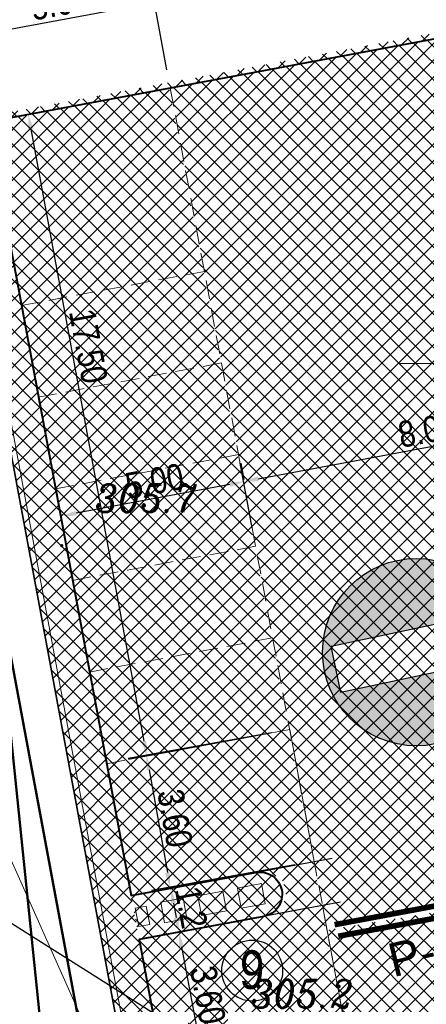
# Model space of a CAD drawing. Extents: x 779 to 3668, y -1329 to 9570.
# Tile 42 of 106: x 2252 to 2262, y -658 to -632. Entities that reach past the tile are written whole.
import ezdxf

# ---------------------------------------------------------------- set-up
doc = ezdxf.new("R2010")
doc.units = 0
for name, pattern in [('ACAD_ISO03W100', [30, 12, -18]), ('CIĄGłA', [0]), ('DASHED', [0.75, 0.5, -0.25])]:
    doc.linetypes.add(name, pattern=pattern)
for name, color, linetype, lineweight in [('219-działka ewidencyjna', 7, 'Continuous', 0), ('_a_obiekty', 250, 'Continuous', 30), ('AGP1_KRAWEZNIKI', 7, 'Continuous', 40), ('AGP1_KRAWEZNIKI NOWE', 7, 'Continuous', 30), ('AGP1_OPISY', 7, 'Continuous', 13), ('RTPW01', 253, 'Continuous', 0), ('Sekcje', 7, 'Continuous', 0), ('zz-legenda', 7, 'Continuous', 13), ('zz-obrzeża', 44, 'Continuous', 35), ('zz-skarpy', 92, 'Continuous', 50), ('zz-wypełnienie-chodniki', 142, 'Continuous', 5), ('zz-wypełnienie-drogi', 52, 'Continuous', 5), ('zz-wypełnienie-inne', 22, 'Continuous', 5)]:
    doc.layers.add(name, color=color, linetype=linetype, lineweight=lineweight)
doc.layers.add('Y-ZNAKI', color=7, linetype='Continuous')
doc.styles.add('ARIAL', font='ARIALN.TTF')
doc.styles.get("Standard").update_dxf_attribs({"font": 'arial.ttf'})
doc.styles.add('Style-ITALIC_1250', font='ITALIC_1250.shx')
doc.dimstyles.new('z1do1', dxfattribs={"dimtxt": 0.7, "dimasz": 0.4, "dimexe": 0.5, "dimexo": 0.5, "dimgap": 0.1, "dimtad": 1, "dimrnd": 0.05, "dimzin": 0, "dimdsep": 46, "dimtxsty": 'ARIAL', "dimcen": 0.09, "dimazin": 0, "dimtfac": 1, "dimtofl": 0, "dimtmove": 0, "dimatfit": 3, "dimfxl": 1, "dimtolj": 1, "dimtzin": 0, "dimarcsym": 0})
pattern_1 = [(45, (535.0041, -882.70357), (-0.224506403, 0.224506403), []), (135, (535.0041, -882.70357), (-0.224506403, -0.224506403), [])]
pattern_2 = [(45, (72.096, -882.70357), (-0.224506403, 0.224506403), []), (135, (72.096, -882.70357), (-0.224506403, -0.224506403), [])]

# ---------------------------------------------------------------- blocks, each defined once
blk = doc.blocks.new('RTPW01')
at = {"layer": 'RTPW01', "linetype": 'Continuous', "lineweight": 13, "true_color": 0x939598}
h = blk.add_hatch(color=252, dxfattribs=at)
edge = h.paths.add_edge_path()
edge.add_arc((0, 0), 0.045, 0, 360)
blk = doc.blocks.new('PZT MDCP podkład')
at = {"layer": '219-działka ewidencyjna', "color": 8, "linetype": 'Continuous', "lineweight": 13, "flags": 128}
blk.add_lwpolyline([(2102.666, 125.666), (2122.376, 81.446)], dxfattribs=at)
at = {"layer": 'Sekcje', "color": 8, "linetype": 'Continuous', "lineweight": 13}
blk.add_line((2123.636, 115.276), (2128.636, 115.276), dxfattribs=at)
at = {"layer": 'RTPW01', "color": 8, "linetype": 'Continuous', "lineweight": 13}
blk.add_blockref('RTPW01', (2114.593, 110.393), dxfattribs=at)
at = {"layer": 'RTPW01', "color": 8, "linetype": 'Continuous', "lineweight": 13, "style": 'Style-ITALIC_1250', "width": 0.9}
for s, p in [('305.7', (2115.493, 111.293)), ('305.2', (2119.668, 97.998))]:
    blk.add_text(s, height=0.75, dxfattribs=at).set_placement(p)
blk = doc.blocks.new('*D1503')
at = {"layer": 'Defpoints', "color": 0, "linetype": 'CIĄGłA', "transparency": 16777216}
for p in [(2257.632, -644.53), (2252.636, -645.016), (2252.718, -645.453)]:
    blk.add_point(p, dxfattribs=at)
at = {"layer": 'zz-legenda', "color": 0, "linetype": 'CIĄGłA', "lineweight": -2, "transparency": 16777216}
for p, q in [((2257.54, -644.039), (2257.458, -643.601)), ((2257.157, -644.167), (2253.029, -644.942)), ((2252.626, -644.962), (2252.544, -644.524))]:
    blk.add_line(p, q, dxfattribs=at)
at = {"layer": 'zz-legenda', "color": 0, "linetype": 'CIĄGłA', "transparency": 16777216}
for points in [[(2257.145, -644.101), (2257.169, -644.232), (2257.55, -644.093)], [(2253.017, -644.876), (2253.041, -645.007), (2252.636, -645.016)]]:
    blk.add_solid(points, dxfattribs=at)
at = {"layer": 'zz-legenda', "color": 0, "linetype": 'CIĄGłA', "lineweight": 5, "transparency": 16777216, "insert": (2255.136, -644.081), "char_height": 0.7, "attachment_point": 5, "rotation": 10.636, "style": 'ARIAL'}
blk.add_mtext('\\A1;5.00', dxfattribs=at)
blk = doc.blocks.new('*D1511')
at = {"layer": 'Defpoints', "color": 0, "transparency": 16777216}
for p in [(2258.763, -650.741), (2259.397, -654.285), (2255.551, -654.973)]:
    blk.add_point(p, dxfattribs=at)
at = {"layer": 'zz-legenda', "color": 0, "lineweight": -2, "transparency": 16777216}
for p, q in [((2258.271, -650.829), (2254.425, -651.517)), ((2254.988, -651.823), (2255.481, -654.579)), ((2258.905, -654.373), (2255.059, -655.061))]:
    blk.add_line(p, q, dxfattribs=at)
at = {"layer": 'zz-legenda', "color": 0, "transparency": 16777216}
for points in [[(2255.053, -651.811), (2254.922, -651.834), (2254.917, -651.429)], [(2255.546, -654.567), (2255.415, -654.591), (2255.551, -654.973)]]:
    blk.add_solid(points, dxfattribs=at)
at = {"layer": 'zz-legenda', "color": 0, "transparency": 16777216, "insert": (2255.685, -653.12), "char_height": 0.7, "attachment_point": 5, "rotation": 280.1407, "style": 'ARIAL'}
blk.add_mtext('\\A1;3.60', dxfattribs=at)
blk = doc.blocks.new('*D1512')
at = {"layer": 'Defpoints', "color": 0, "transparency": 16777216}
for p in [(2259.642, -655.46), (2260.301, -658.999), (2256.448, -659.717)]:
    blk.add_point(p, dxfattribs=at)
at = {"layer": 'zz-legenda', "color": 0, "lineweight": -2, "transparency": 16777216}
for p, q in [((2259.15, -655.551), (2255.297, -656.269)), ((2255.862, -656.571), (2256.375, -659.324)), ((2259.81, -659.091), (2255.957, -659.808))]:
    blk.add_line(p, q, dxfattribs=at)
at = {"layer": 'zz-legenda', "color": 0, "transparency": 16777216}
for points in [[(2255.928, -656.559), (2255.797, -656.583), (2255.789, -656.178)], [(2256.44, -659.311), (2256.309, -659.336), (2256.448, -659.717)]]:
    blk.add_solid(points, dxfattribs=at)
at = {"layer": 'zz-legenda', "color": 0, "transparency": 16777216, "insert": (2256.568, -657.863), "char_height": 0.7, "attachment_point": 5, "rotation": 280.5514, "style": 'ARIAL'}
blk.add_mtext('\\A1;3.60', dxfattribs=at)
blk = doc.blocks.new('*D1513')
at = {"layer": 'Defpoints', "color": 0, "transparency": 16777216}
for p in [(2260.396, -654.106), (2260.614, -655.279), (2255.789, -656.178)]:
    blk.add_point(p, dxfattribs=at)
at = {"layer": 'zz-legenda', "color": 0, "lineweight": -2, "transparency": 16777216}
for p, q in [((2259.904, -654.198), (2255.079, -655.097)), ((2260.123, -655.37), (2255.297, -656.269)), ((2255.644, -655.398), (2255.716, -655.784))]:
    blk.add_line(p, q, dxfattribs=at)
at = {"layer": 'zz-legenda', "color": 0, "transparency": 16777216}
for points in [[(2255.709, -655.386), (2255.578, -655.411), (2255.57, -655.005)], [(2255.781, -655.772), (2255.65, -655.797), (2255.789, -656.178)]]:
    blk.add_solid(points, dxfattribs=at)
at = {"layer": 'zz-legenda', "color": 0, "transparency": 16777216, "insert": (2256.123, -655.509), "char_height": 0.7, "attachment_point": 5, "rotation": 280.5514, "style": 'ARIAL'}
blk.add_mtext('\\A1;1.2', dxfattribs=at)
blk = doc.blocks.new('*D1530')
at = {"layer": 'Defpoints', "color": 0, "transparency": 16777216}
for p in [(2255.13, -631.238), (2267.984, -631.223), (2255.558, -633.536)]:
    blk.add_point(p, dxfattribs=at)
at = {"layer": 'zz-legenda', "color": 0, "lineweight": -2, "transparency": 16777216}
for p, q in [((2267.892, -630.731), (2267.464, -628.432)), ((2267.163, -628.997), (2255.523, -631.165)), ((2255.467, -633.045), (2255.039, -630.746))]:
    blk.add_line(p, q, dxfattribs=at)
at = {"layer": 'zz-legenda', "color": 0, "transparency": 16777216}
for points in [[(2267.15, -628.932), (2267.175, -629.063), (2267.556, -628.924)], [(2255.511, -631.099), (2255.536, -631.23), (2255.13, -631.238)]]:
    blk.add_solid(points, dxfattribs=at)
at = {"layer": 'zz-legenda', "color": 0, "transparency": 16777216, "insert": (2261.259, -629.631), "char_height": 0.7, "attachment_point": 5, "rotation": 10.5481, "style": 'ARIAL'}
blk.add_mtext('\\A1;12.65', dxfattribs=at)
blk = doc.blocks.new('*D1531')
at = {"layer": 'Defpoints', "color": 0, "transparency": 16777216}
for p in [(2255.13, -631.238), (2255.558, -633.537), (2250.643, -634.453)]:
    blk.add_point(p, dxfattribs=at)
at = {"layer": 'zz-legenda', "color": 0, "lineweight": -2, "transparency": 16777216}
for p, q in [((2255.467, -633.045), (2255.039, -630.746)), ((2250.608, -632.08), (2254.737, -631.311)), ((2250.551, -633.961), (2250.123, -631.662))]:
    blk.add_line(p, q, dxfattribs=at)
at = {"layer": 'zz-legenda', "color": 0, "transparency": 16777216}
for points in [[(2254.725, -631.245), (2254.749, -631.377), (2255.13, -631.238)], [(2250.596, -632.015), (2250.62, -632.146), (2250.215, -632.153)]]:
    blk.add_solid(points, dxfattribs=at)
at = {"layer": 'zz-legenda', "color": 0, "transparency": 16777216, "insert": (2252.589, -631.246), "char_height": 0.7, "attachment_point": 5, "rotation": 10.5514, "style": 'ARIAL'}
blk.add_mtext('\\A1;5.00', dxfattribs=at)
blk = doc.blocks.new('*D1532')
at = {"layer": 'Defpoints', "color": 0, "linetype": 'CIĄGłA', "transparency": 16777216}
for p in [(2265.389, -642.624), (2265.712, -644.361), (2257.847, -645.826)]:
    blk.add_point(p, dxfattribs=at)
at = {"layer": 'zz-legenda', "color": 0, "linetype": 'CIĄGłA', "lineweight": -2, "transparency": 16777216}
for p, q in [((2265.621, -643.869), (2265.297, -642.133)), ((2257.917, -644.016), (2264.995, -642.697)), ((2257.756, -645.334), (2257.432, -643.598))]:
    blk.add_line(p, q, dxfattribs=at)
at = {"layer": 'zz-legenda', "color": 0, "linetype": 'CIĄGłA', "transparency": 16777216}
for points in [[(2264.983, -642.632), (2265.008, -642.763), (2265.389, -642.624)], [(2257.905, -643.95), (2257.929, -644.081), (2257.524, -644.089)]]:
    blk.add_solid(points, dxfattribs=at)
at = {"layer": 'zz-legenda', "color": 0, "linetype": 'CIĄGłA', "lineweight": 5, "transparency": 16777216, "insert": (2262.456, -642.705), "char_height": 0.7, "attachment_point": 5, "rotation": 10.5514, "style": 'ARIAL'}
blk.add_mtext('\\A1;8.00', dxfattribs=at)
blk = doc.blocks.new('*D1540')
at = {"layer": 'Defpoints', "color": 0, "transparency": 16777216}
for p in [(2255.558, -633.537), (2258.738, -650.746), (2254.926, -651.45)]:
    blk.add_point(p, dxfattribs=at)
at = {"layer": 'zz-legenda', "color": 0, "lineweight": -2, "transparency": 16777216}
for p, q in [((2255.067, -633.628), (2251.255, -634.332)), ((2251.819, -634.635), (2254.853, -651.057)), ((2258.246, -650.837), (2254.434, -651.541))]:
    blk.add_line(p, q, dxfattribs=at)
at = {"layer": 'zz-legenda', "color": 0, "transparency": 16777216}
for points in [[(2251.885, -634.622), (2251.754, -634.647), (2251.747, -634.241)], [(2254.919, -651.045), (2254.788, -651.069), (2254.926, -651.45)]]:
    blk.add_solid(points, dxfattribs=at)
at = {"layer": 'zz-legenda', "color": 0, "transparency": 16777216, "insert": (2253.36, -640.456), "char_height": 0.7, "attachment_point": 5, "rotation": 280.467, "style": 'ARIAL'}
blk.add_mtext('\\A1;17.50', dxfattribs=at)
blk = doc.blocks.new('B2')
at = {"layer": 'Y-ZNAKI'}
h = blk.add_hatch(color=1, dxfattribs=at)
h.paths.add_polyline_path([(-2.513, 0, 1), (2.513, 0, 1)])
h.paths.add_polyline_path([(2.174, 0.631), (2.175, -0.636), (-2.201, -0.637), (-2.201, 0.631)], flags=16)
at = {"layer": 'Y-ZNAKI', "linetype": 'ByBlock'}
for p, q in [((-2.201, -0.637), (-2.201, 0.631)), ((-2.201, 0.631), (2.174, 0.631)), ((2.174, 0.631), (2.175, -0.636)), ((2.175, -0.636), (-2.201, -0.637))]:
    blk.add_line(p, q, dxfattribs=at)
blk.add_circle((0, 0), 2.513, dxfattribs=at)

msp = doc.modelspace()

# ---------------------------------------------------------------- hatches: boundary and pattern name
at = {"layer": 'zz-wypełnienie-chodniki'}
h = msp.add_hatch(dxfattribs=at)
h.set_pattern_fill('ANSI37', color=256, scale=0.1, style=0)
h.set_pattern_definition([(45, (72.096, -387.0553), (-0.224506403, 0.224506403), []), (135, (72.096, -387.0553), (-0.224506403, -0.224506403), [])])
edge = h.paths.add_edge_path()
edge.add_arc((2285.894, -725.926), 2.633, 240.8317, 270.2907, ccw=False)
edge.add_arc((2286.404, -725.368), 3.373, 200.4117, 237.8983, ccw=False)
edge.add_arc((2440.64, -674.741), 165.704, 197.78063, 198.21758, ccw=False)
edge.add_arc((2286.658, -724.114), 4, 112.3008, 197.8899, ccw=False)
edge.add_line((2285.14, -720.413), (2289.001, -719.105))
edge.add_arc((2283.137, -702.867), 17.265, 289.857, 321.7648)
edge.add_arc((2284.721, -704.14), 15.232, 321.8391, 367.187)
edge.add_line((2299.834, -702.235), (2295.184, -678.44))
edge.add_line((2295.184, -678.44), (2293.334, -672.378))
edge.add_line((2293.334, -672.378), (2289.746, -662.348))
edge.add_line((2289.746, -662.348), (2282.62, -644.273))
edge.add_line((2282.62, -644.273), (2278.671, -634.258))
edge.add_line((2278.671, -634.258), (2278.338, -633.412))
edge.add_arc((2273.686, -635.248), 5.001, 21.5279, 100.5413)
edge.add_line((2272.771, -630.331), (2272.638, -630.356))
edge.add_line((2272.638, -630.356), (2250.643, -634.453))
edge.add_line((2250.643, -634.453), (2259.909, -684.197))
edge.add_line((2259.909, -684.197), (2263.612, -683.507))
edge.add_arc((2263.744, -684.703), 1.203, -19.9619, 96.3072, ccw=False)
edge.add_arc((2264.405, -684.942), 0.5, 317.2271, 339.9615, ccw=False)
edge.add_arc((2269.722, -689.862), 6.744, 137.2271, 184.4632)
edge.add_line((2262.999, -690.386), (2263.357, -692.702))
edge.add_line((2263.357, -692.702), (2264.415, -698.413))
edge.add_line((2264.415, -698.413), (2265.258, -702.957))
edge.add_line((2265.258, -702.957), (2267.414, -712.892))
edge.add_arc((2282.497, -708.965), 15.586, 194.5951, 204.2785)
edge.add_arc((2275.694, -711.901), 8.178, 205.1212, 225.4637)
edge.add_line((2269.958, -717.731), (2272.389, -720.147))
edge.add_arc((2266.684, -725.321), 7.702, 27.1145, 42.1999, ccw=False)
edge.add_line((2273.539, -721.81), (2274.631, -724.36))
edge.add_arc((2268.391, -726.189), 6.503, -2.9609, 16.3405, ccw=False)
edge.add_arc((2256.755, -724.409), 18.253, 344.7004, 353.3418, ccw=False)
edge.add_line((2274.361, -729.225), (2274.071, -730.275))
edge.add_arc((2264.509, -726.761), 10.187, 310.1754, 339.8225, ccw=False)
edge.add_line((2271.081, -734.545), (2270.603, -734.737))
edge.add_arc((2264.509, -726.761), 10.037, 307.382, 339.7888)
edge.add_arc((2244.773, -721.587), 30.409, 343.4897, 347.8328)
edge.add_arc((2256.75, -724.408), 18.108, 348.5707, 353.3645)
edge.add_arc((2268.308, -726.198), 6.436, 357.3081, 376.0488)
edge.add_line((2274.493, -724.419), (2273.403, -721.874))
edge.add_arc((2270.677, -722.56), 2.812, 14.1144, 55.2095)
edge.add_line((2272.281, -720.251), (2269.853, -717.837))
edge.add_arc((2275.694, -711.901), 8.328, 205.1136, 225.4611, ccw=False)
edge.add_arc((2282.497, -708.965), 15.736, 194.5839, 204.2825, ccw=False)
edge.add_line((2267.268, -712.927), (2265.111, -702.987))
edge.add_line((2265.111, -702.987), (2264.235, -698.294))
edge.add_line((2264.235, -698.294), (2261.565, -698.792))
edge.add_line((2261.565, -698.792), (2260.53, -693.39))
edge.add_line((2260.53, -693.39), (2263.238, -692.885))
edge.add_line((2263.238, -692.885), (2262.85, -690.404))
edge.add_arc((2269.722, -689.862), 6.894, 137.4766, 184.5106, ccw=False)
edge.add_arc((2264.273, -684.864), 0.5, 317.4766, 342.905)
edge.add_arc((2263.747, -684.703), 1.05, 342.905, 381.532)
edge.add_line((2264.724, -684.317), (2257.978, -685.574))
edge.add_line((2257.978, -685.574), (2255.821, -673.993))
edge.add_line((2255.821, -673.993), (2256.952, -673.782))
edge.add_line((2256.952, -673.782), (2249.632, -634.488))
edge.add_line((2249.632, -634.488), (2250.615, -634.305))
edge.add_line((2250.615, -634.305), (2272.625, -630.205))
edge.add_line((2272.625, -630.205), (2272.745, -630.183))
edge.add_arc((2273.686, -635.247), 5.151, 21.5199, 100.5252, ccw=False)
edge.add_line((2278.477, -633.357), (2278.806, -634.192))
edge.add_line((2278.806, -634.192), (2282.766, -644.236))
edge.add_line((2282.766, -644.236), (2286.522, -653.761))
edge.add_line((2286.522, -653.761), (2287.136, -653.519))
edge.add_line((2287.136, -653.519), (2287.745, -655.063))
edge.add_line((2287.745, -655.063), (2287.131, -655.305))
edge.add_line((2287.131, -655.305), (2289.886, -662.293))
edge.add_line((2289.886, -662.293), (2293.477, -672.335))
edge.add_line((2293.477, -672.335), (2295.331, -678.411))
edge.add_line((2295.331, -678.411), (2299.982, -702.216))
edge.add_arc((2284.721, -704.14), 15.382, -38.1613, 7.187, ccw=False)
edge.add_arc((2283.137, -702.867), 17.415, 289.8521, 321.7651, ccw=False)
edge.add_line((2289.051, -719.246), (2285.188, -720.555))
edge.add_arc((2286.625, -724.098), 3.823, 112.068, 198.2671)
edge.add_line((2282.994, -725.296), (2283.383, -726.492))
edge.add_arc((2285.844, -725.677), 2.593, 198.3194, 219.5312)
edge.add_arc((2285.894, -725.926), 2.483, 214.3489, 282.1486)
edge.add_line((2286.417, -728.354), (2285.908, -728.559))
h = msp.add_hatch(dxfattribs=at)
h.set_pattern_fill('ANSI37', color=256, scale=0.1, style=0)
h.set_pattern_definition(pattern_2)
edge = h.paths.add_edge_path()
edge.add_arc((2257.959, -655.163), 0.6, 10.5514, 100.5514)
edge.add_line((2257.849, -654.573), (2254.507, -655.196))
edge.add_line((2254.507, -655.196), (2254.726, -656.376))
edge.add_line((2254.726, -656.376), (2258.069, -655.753))
edge.add_arc((2257.959, -655.163), 0.6, 280.5514, 370.5514)
h = msp.add_hatch(dxfattribs=at)
h.set_pattern_fill('ANSI37', color=256, scale=0.1, style=0)
h.set_pattern_definition(pattern_2)
edge = h.paths.add_edge_path()
edge.add_arc((2257.959, -655.163), 0.6, 10.5514, 100.5514)
edge.add_line((2257.849, -654.573), (2254.507, -655.196))
edge.add_line((2254.507, -655.196), (2254.726, -656.376))
edge.add_line((2254.726, -656.376), (2258.069, -655.753))
edge.add_arc((2257.959, -655.163), 0.6, 280.5514, 370.5514)
at = {"layer": 'zz-wypełnienie-drogi'}
h = msp.add_hatch(dxfattribs=at)
h.set_pattern_fill('ANSI37', color=256, scale=0.1, style=0)
h.set_pattern_definition(pattern_1)
h.paths.add_polyline_path([(2265.877, -645.245), (2264.844, -640.057), (2264.97, -638.873), (2265.591, -638.306), (2266.476, -638.276), (2267.43, -639.251), (2267.869, -641.926), (2271.408, -641.266), (2270.973, -639.434), (2271.025, -639.078), (2271.19, -638.224), (2271.471, -637.762), (2271.958, -637.329), (2272.367, -637.011), (2273.148, -636.94), (2273.941, -637.134), (2274.812, -638.124), (2280.02, -651.312), (2284.715, -649.587), (2278.505, -633.835), (2278.21, -633.118), (2277.501, -632.015), (2276.244, -630.95), (2274.26, -630.191), (2272.532, -630.375), (2255.558, -633.537), (2259.742, -656.003), (2267.917, -654.655), (2267.494, -653.922)])
h = msp.add_hatch(dxfattribs=at)
h.set_pattern_fill('ANSI37', color=256, scale=0.1, style=0)
h.set_pattern_definition(pattern_1)
h.paths.add_polyline_path([(2290.17, -663.532), (2285.041, -649.512), (2280.481, -651.441), (2280.442, -652.14), (2280.133, -652.608), (2279.463, -652.968), (2274.243, -653.85), (2273.663, -653.603), (2273.134, -652.521), (2270.245, -653.058), (2270.329, -653.853), (2270.121, -654.422), (2269.511, -654.765), (2268.46, -654.91), (2267.949, -654.758), (2259.765, -656.119), (2265.136, -684.923), (2263.402, -687.108), (2263.011, -689.201), (2274.09, -685.522), (2270.725, -668.096), (2270.181, -665.174), (2270.507, -663.792), (2271.331, -662.857), (2271.993, -662.735), (2282.511, -660.829), (2283.339, -661.082), (2283.894, -661.471), (2284.428, -662.305), (2288.073, -681.219), (2288.269, -681.454), (2290.548, -682.388), (2296.418, -684.757), (2295.184, -678.44)])
at = {"layer": 'zz-wypełnienie-inne'}
h = msp.add_hatch(dxfattribs=at)
h.set_pattern_fill('ANSI37', color=256, scale=0.1, style=0)
h.set_pattern_definition(pattern_1)
h.paths.add_polyline_path([(2255.532, -633.537), (2250.643, -634.453), (2254.507, -655.196), (2258.15, -654.517), (2258.59, -654.813), (2258.672, -655.224), (2258.546, -655.477), (2258.196, -655.729), (2254.726, -656.376), (2259.929, -684.138), (2264.171, -683.44), (2264.932, -683.999)])

# ---------------------------------------------------------------- linework, layer by layer
at = {"color": 18, "linetype": 'DASHED', "lineweight": 13, "true_color": 0x000000}
for points in [[(2250.643, -634.453), (2255.558, -633.537), (2264.824, -683.281), (2259.909, -684.197), (2254.726, -656.376)], [(2256.474, -638.452), (2251.558, -639.368)], [(2256.932, -640.91), (2252.016, -641.826)], [(2257.39, -643.368), (2252.474, -644.284)], [(2257.847, -645.826), (2252.932, -646.741)], [(2258.305, -648.283), (2253.39, -649.199)], [(2258.763, -650.741), (2253.847, -651.657)]]:
    msp.add_lwpolyline(points, dxfattribs=at)
at = {"lineweight": 15}
for points in [[(2259.422, -654.28), (2258.763, -650.741)], [(2257.849, -654.573), (2259.422, -654.28)], [(2255.386, -659.915), (2260.301, -658.999), (2259.642, -655.46)]]:
    msp.add_lwpolyline(points, dxfattribs=at)
at = {"layer": 'AGP1_KRAWEZNIKI'}
msp.add_lwpolyline([(2272.531, -630.375), (2250.643, -634.453), (2254.507, -655.196), (2257.849, -654.573, -0.414214), (2258.549, -655.053), (2258.549, -655.053, -0.414214), (2258.069, -655.753), (2254.726, -656.376), (2257.927, -673.561)], format="xyb", dxfattribs=at)
at = {"layer": 'AGP1_KRAWEZNIKI NOWE', "lineweight": 15}
for points in [[(2251.302, -637.992), (2250.643, -634.453), (2255.558, -633.537)], [(2252.071, -642.121), (2251.522, -639.171)]]:
    msp.add_lwpolyline(points, dxfattribs=at)
for points in [[(2258.108, -655.415), (2258.007, -654.874), (2257.358, -654.995), (2257.459, -655.536)], [(2256.966, -655.073), (2256.297, -655.198), (2256.396, -655.729), (2257.065, -655.604)], [(2255.902, -655.261), (2255.303, -655.373), (2255.405, -655.924), (2256.005, -655.812)], [(2255.006, -655.967), (2254.915, -655.476), (2254.62, -655.531), (2254.712, -656.022)]]:
    msp.add_lwpolyline(points, close=True, dxfattribs=at)
at = {"layer": 'AGP1_OPISY', "linetype": 'Continuous', "lineweight": 30}
msp.add_circle((2257.757, -657.206), 0.817, dxfattribs=at)
at = {"layer": 'Y-ZNAKI'}
msp.add_lwpolyline([(2244.947, -653.756), (2244.6, -651.702), (2271.596, -668.765)], dxfattribs=at)
at = {"layer": 'Y-ZNAKI', "linetype": 'ACAD_ISO03W100', "ltscale": 0.06, "const_width": 0.15}
msp.add_lwpolyline([(2267.59, -654.555), (2259.968, -655.975)], dxfattribs=at)
at = {"layer": 'Y-ZNAKI', "const_width": 0.15}
msp.add_lwpolyline([(2267.674, -654.868), (2260.066, -656.285)], dxfattribs=at)
at = {"layer": 'zz-obrzeża'}
msp.add_lwpolyline([(2249.601, -639.784), (2250.585, -639.601), (2256.952, -673.782), (2255.821, -673.993), (2257.978, -685.574), (2264.724, -684.317)], dxfattribs=at)
at = {"layer": 'zz-skarpy'}
for p, q in [((2250.793, -646.181), (2255.502, -671.459)), ((2252.047, -658.375), (2250.793, -646.181))]:
    msp.add_line(p, q, dxfattribs=at)
at = {"layer": 'zz-wypełnienie-chodniki'}
msp.add_lwpolyline([(2249.574, -639.636), (2250.705, -639.426), (2257.127, -673.902), (2255.996, -674.113), (2258.098, -685.399), (2264.656, -684.177)], dxfattribs=at)

# ---------------------------------------------------------------- block references
at = {"layer": '_a_obiekty', "color": 18, "linetype": 'CIĄGłA', "lineweight": 5, "true_color": 0x000000}
msp.add_blockref('PZT MDCP podkład', (138.055, -756.202), dxfattribs=at)
at = {"layer": 'Y-ZNAKI', "rotation": 11.93716672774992}
msp.add_blockref('B2', (2262.159, -648.665), dxfattribs=at)

# ---------------------------------------------------------------- texts
at = {"layer": 'AGP1_OPISY', "linetype": 'Continuous', "lineweight": 30, "insert": (2257.439, -656.652), "char_height": 1.037, "width": 0.84164, "attachment_point": 1, "rotation": 358.0606, "style": 'ARIAL'}
msp.add_mtext('9', dxfattribs=at)
at = {"layer": 'Y-ZNAKI', "insert": (2261.328, -656.512), "char_height": 0.9, "width": 11.45449, "attachment_point": 1, "rotation": 13.4008}
msp.add_mtext('P-3b/7m', dxfattribs=at)

# ---------------------------------------------------------------- dimensions: what is measured, and where the dimension line sits
at = {"layer": 'zz-legenda'}
for p1, p2, distance, picture, middle in [((2267.984, -631.223), (2255.558, -633.536), -2.338, '*D1530', (2261.259, -629.631)), ((2250.643, -634.453), (2255.558, -633.537), 2.339, '*D1531', (2252.589, -631.246)), ((2258.763, -650.741), (2259.397, -654.285), -3.907, '*D1511', (2255.685, -653.12)), ((2259.642, -655.46), (2260.301, -658.999), -3.919, '*D1512', (2256.568, -657.863))]:
    dim = msp.add_aligned_dim(p1=p1, p2=p2, distance=distance, dimstyle='z1do1', dxfattribs=at)
    dim.commit()
    dim.dimension.update_dxf_attribs({"geometry": picture, "text_midpoint": middle})
dim = msp.add_linear_dim(base=(2254.926, -651.45), p1=(2255.558, -633.537), p2=(2258.738, -650.746), angle=280.467, dimstyle='z1do1', dxfattribs=at)
dim.commit()
dim.dimension.update_dxf_attribs({"geometry": '*D1540', "text_midpoint": (2252.91, -640.539), "dimtype": 161})
at = {"layer": 'zz-legenda', "color": 18, "linetype": 'CIĄGłA', "lineweight": 5, "true_color": 0x000000}
for base, p1, p2, angle, picture, middle in [((2265.389, -642.624), (2257.847, -645.826), (2265.712, -644.361), 10.5514, '*D1532', (2262.54, -643.155)), ((2252.636, -645.016), (2257.632, -644.53), (2252.718, -645.453), 190.636, '*D1503', (2255.221, -644.53))]:
    dim = msp.add_linear_dim(base=base, p1=p1, p2=p2, angle=angle, dimstyle='z1do1', dxfattribs=at)
    dim.commit()
    dim.dimension.update_dxf_attribs({"geometry": picture, "text_midpoint": middle, "dimtype": 161})
at = {"layer": 'zz-legenda'}
dim = msp.add_linear_dim(base=(2255.789, -656.178), p1=(2260.396, -654.106), p2=(2260.614, -655.279), angle=280.5514, dimstyle='z1do1', override={"dimdec": 1}, dxfattribs=at)
dim.commit()
dim.dimension.update_dxf_attribs({"geometry": '*D1513', "text_midpoint": (2255.68, -655.591), "dimtype": 161})

doc.saveas('drawing.dxf')
